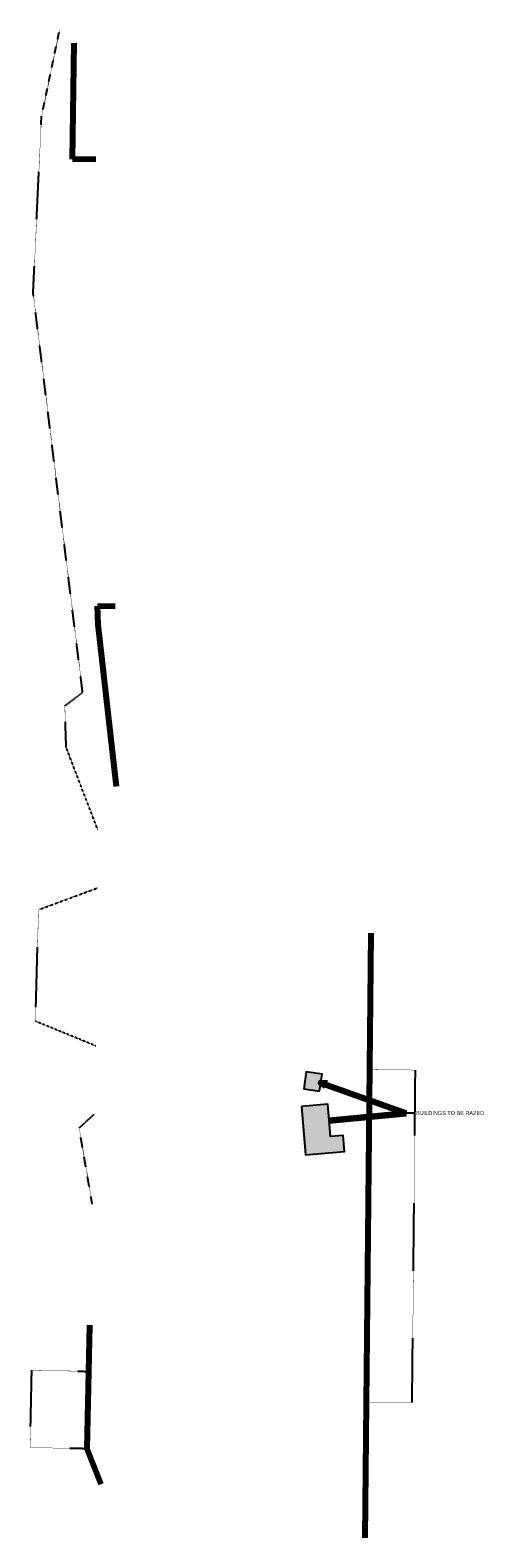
# Model space of a CAD drawing. Extents: x 387342 to 388770, y 98032 to 106632.
# Tile 14 of 14: x 388501 to 388770, y 103525 to 104431. Entities that reach past the tile are written whole.
import ezdxf

# ---------------------------------------------------------------- set-up
doc = ezdxf.new("R2010")
doc.units = 0
doc.header["$MEASUREMENT"] = 0
doc.linetypes.add('Eease', pattern=[0.4, 0.075, -0.05, 0.15, -0.05, 0.075])
for name, color, linetype, lineweight in [('P_MISC', 7, 'Continuous', 25), ('P_RW_EasementTemp', 2, 'Eease', 25), ('P_RW_FeePatterns_TLE', 2, 'Continuous', 15), ('P_RW_Proposed', 1, 'Continuous', 80)]:
    doc.layers.add(name, color=color, linetype=linetype, lineweight=lineweight)
doc.layers.get('0').off()
doc.layers.get('P_RW_FeePatterns_TLE').off()
doc.styles.add('010_100', font='dgn000.shx', dxfattribs={"height": 1})
doc.styles.add('Styletxt', font='txt.shx')
doc.dimstyles.new('R-DIM', dxfattribs={"dimtxt": 3, "dimasz": 4.5, "dimexe": 1.5, "dimexo": 1.5, "dimgap": 1.5, "dimtad": 1, "dimdec": 1, "dimzin": 11, "dimdsep": 46, "dimtxsty": 'Styletxt', "dimblk1": 'TARW21', "dimblk2": 'TARW21', "dimsah": 1, "dimcen": 0, "dimaunit": 1, "dimadec": 3, "dimazin": 2, "dimtfac": 1, "dimtdec": 1, "dimtofl": 0, "dimtmove": 1, "dimatfit": 3, "dimldrblk": 'TARW21', "dimfxl": 1, "dimtolj": 1, "dimtzin": 0, "dimarcsym": 0})

# ---------------------------------------------------------------- blocks, each defined once
blk = doc.blocks.new('TARW2')
at = {"layer": 'P_MISC', "flags": 128}
blk.add_lwpolyline([(-16, -2.5), (-12, 0), (-16, 2.5)], dxfattribs=at)
at = {"layer": 'P_MISC'}
for centre, start, end in [((0, 52.4), 252.2377, 270), ((0, -52.4), 90, 107.7623)]:
    blk.add_arc(centre, 52.4, start, end, dxfattribs=at)
blk = doc.blocks.new('TARW21')
at = {"layer": 'P_RW_FeePatterns_TLE', "color": 0, "linetype": 'ByBlock', "xscale": 0.06249609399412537, "yscale": 0.06664001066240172, "zscale": 0.2222222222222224}
blk.add_blockref('TARW2', (0, 0), dxfattribs=at)
blk = doc.blocks.new('AnonymousCell1')
at = {"layer": 'P_MISC'}
blk.add_line((-1758752.11, -2043703.46), (-1758756.91, -2043703.46), dxfattribs=at)
at = {"layer": 'P_MISC', "style": '010_100'}
blk.add_text('BUILDINGS TO BE RAZED', height=2.4, dxfattribs=at).set_placement((-1758750.91, -2043704.66))

msp = doc.modelspace()

# ---------------------------------------------------------------- hatches: boundary and pattern name
at = {"layer": 'P_MISC', "linetype": 'Continuous', "transparency": 33554495}
for points in [[(388674.7, 103793.34), (388676.19, 103803.5), (388666.65, 103804.9), (388665.16, 103794.74)], [(388663.79, 103784.11), (388666.17, 103755.03), (388689.76, 103756.96), (388688.96, 103766.76), (388681.27, 103766.13), (388679.69, 103785.41)]]:
    msp.add_hatch(color=256, dxfattribs=at).paths.add_polyline_path(points)

# ---------------------------------------------------------------- linework, layer by layer
at = {"layer": 'P_MISC', "flags": 128}
for points in [[(388674.7, 103793.34), (388676.19, 103803.5), (388666.65, 103804.9), (388665.16, 103794.74), (388674.7, 103793.34)], [(388663.79, 103784.11), (388666.17, 103755.03), (388689.76, 103756.96), (388688.96, 103766.76), (388681.27, 103766.13), (388679.69, 103785.41), (388663.79, 103784.11)]]:
    msp.add_lwpolyline(points, dxfattribs=at)
at = {"layer": 'P_RW_EasementTemp', "ltscale": 0.2}
for p, q in [((388507.41, 104379.15), (388518.3, 104431.47)), ((388502.41, 104273.54), (388507.41, 104379.15)), ((388532.18, 104033.2), (388502.41, 104273.54)), ((388521.45, 104025.06), (388532.18, 104033.2)), ((388522.3, 104000.07), (388521.45, 104025.06)), ((388541.22, 103950.68), (388522.3, 104000.07)), ((388505.62, 103902.44), (388541.35, 103915.67)), ((388503.84, 103835.35), (388505.62, 103902.44)), ((388540.08, 103820.57), (388503.84, 103835.35)), ((388530.1, 103771.2), (388539.16, 103779.52)), ((388537.94, 103725.44), (388530.1, 103771.2))]:
    msp.add_line(p, q, dxfattribs=at)
at = {"layer": 'P_RW_EasementTemp', "ltscale": 0.2, "flags": 128}
for points in [[(388702.68, 103606.31), (388730.35, 103606.04), (388732.32, 103806.03), (388704.65, 103806.3)], [(388534.67, 103578.25), (388500.61, 103579.01), (388501.59, 103625.53), (388535.69, 103624.76)]]:
    msp.add_lwpolyline(points, dxfattribs=at)
at = {"layer": 'P_RW_Proposed'}
for p, q in [((388525.99, 104353.84), (388527.14, 104423.58)), ((388540.02, 104353.61), (388525.99, 104353.84)), ((388541.18, 104084.99), (388551.69, 104085.28)), ((388541.46, 104073.95), (388541.18, 104084.99)), ((388552.53, 103976.63), (388541.46, 104073.95)), ((388705.45, 103888.26), (388701.87, 103524.67)), ((388536.31, 103652.66), (388534.67, 103578.25)), ((388534.67, 103578.25), (388543.14, 103556.94))]:
    msp.add_line(p, q, dxfattribs=at)

# ---------------------------------------------------------------- block references
at = {"linetype": 'Continuous', "lineweight": 13}
msp.add_blockref('AnonymousCell1', (2147483.65, 2147483.65), dxfattribs=at)

# ---------------------------------------------------------------- leaders
at = {"layer": 'P_MISC'}
for points, override in [([(388675.45, 103798.42), (388726.73, 103780.19)], {"dimscale": 1, "dimtxt": 2.399995, "dimasz": 3.599993, "dimgap": 1.199998, "dimtad": 0, "dimclrd": 0, "dimldrblk": 'Open30', "dimlwd": 65535}), ([(388680.48, 103775.77), (388726.73, 103780.19)], {"dimscale": 1, "dimtxt": 2.399995, "dimasz": 3.599993, "dimgap": 1.199998, "dimtad": 1, "dimclrd": 0, "dimlwd": 65535})]:
    msp.add_leader(points, dimstyle='R-DIM', override=override, dxfattribs=at)

doc.saveas('drawing.dxf')
